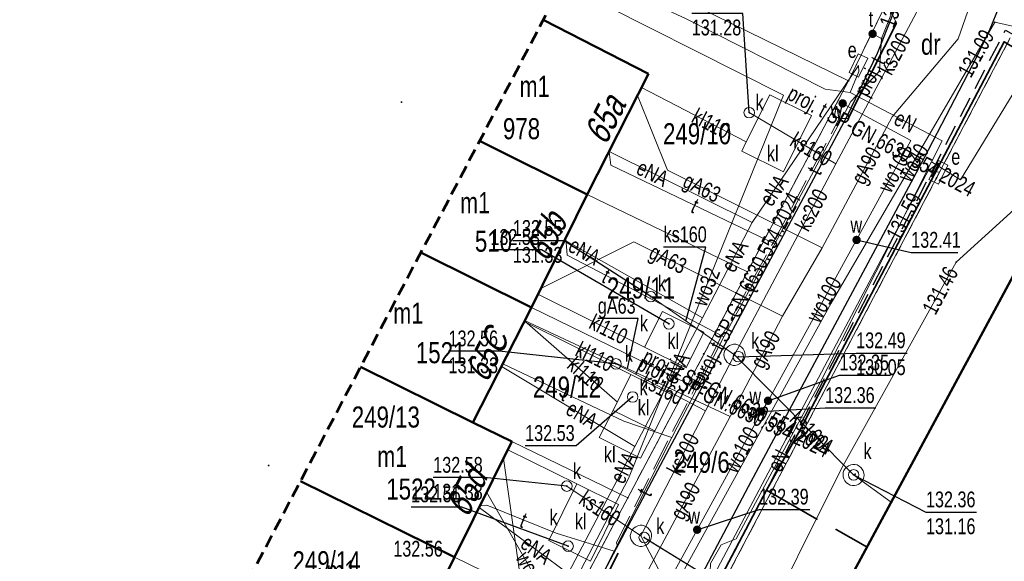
# Model space of a CAD drawing. Header units: centimetres. Extents: x 1590 to 6442358, y 1327 to 6703124.
# Tile 27 of 79: x 1880 to 1926, y 1634 to 1660. Entities that reach past the tile are written whole.
import ezdxf
from ezdxf.enums import TextEntityAlignment as Align

# ---------------------------------------------------------------- set-up
doc = ezdxf.new("R2010")
doc.units = ezdxf.units.CM
for name, pattern in [('TZ.430.7812.2024$0$1.0_0.5', [1.5, 1, -0.5]), ('TZ.430.7812.2024$0$1.5_0.5', [2, 1.5, -0.5]), ('TZ.430.7812.2024$0$2', [0.9, 0.6, -0.3]), ('TZ.430.7812.2024$0$219-500', [0]), ('TZ.430.7812.2024$0$egug-500', [1, 0.5, -0.5])]:
    doc.linetypes.add(name, pattern=pattern)
doc.layers.add('0_RAMKA', color=7, linetype='Continuous', lineweight=25)
doc.layers.add('TZ.430.7812.2024$0$!MPZP', color=134, linetype='Continuous', lineweight=18)
for name, color, linetype in [('TZ.430.7812.2024$0$203-punkt graniczny', 7, 'Continuous'), ('TZ.430.7812.2024$0$210-oznaczenie konturu użytku gruntowego', 7, 'Continuous'), ('TZ.430.7812.2024$0$211-numer działki ewidencyjnej', 7, 'Continuous'), ('TZ.430.7812.2024$0$218-kontur użytku gruntowego', 7, 'Continuous'), ('TZ.430.7812.2024$0$219-działka ewidencyjna', 7, 'Continuous'), ('TZ.430.7812.2024$0$238-Punkt adresowy budynku', 7, 'Continuous'), ('TZ.430.7812.2024$0$312-budynek ewidencyjny', 7, 'Continuous'), ('TZ.430.7812.2024$0$312-oznaczenie budynku ewidencyjnego', 7, 'Continuous'), ('TZ.430.7812.2024$0$312-oznaczenie budynku ewidencyjnego-Atr117', 7, 'Continuous'), ('TZ.430.7812.2024$0$jezdnia', 7, 'Continuous'), ('TZ.430.7812.2024$0$komora podziemna', 7, 'Continuous'), ('TZ.430.7812.2024$0$krawężnik', 7, 'Continuous'), ('TZ.430.7812.2024$0$obudowa ochronna przewodu - ob. projektowany', 7, 'Continuous'), ('TZ.430.7812.2024$0$obudowa ochronna przewodu - ob. projektowany-Atr17', 7, 'Continuous'), ('TZ.430.7812.2024$0$ogrodzenie trwałe', 7, 'Continuous'), ('TZ.430.7812.2024$0$osadnik  szambo', 7, 'Continuous'), ('TZ.430.7812.2024$0$osadnik  szambo-Atr17', 7, 'Continuous'), ('TZ.430.7812.2024$0$przewód elektroenergetyczny podziemny', 7, 'Continuous'), ('TZ.430.7812.2024$0$przewód elektroenergetyczny podziemny-Atr1', 7, 'Continuous'), ('TZ.430.7812.2024$0$przewód gazowy', 7, 'Continuous'), ('TZ.430.7812.2024$0$przewód gazowy-Atr1', 7, 'Continuous'), ('TZ.430.7812.2024$0$przewód kanalizacyjny', 7, 'Continuous'), ('TZ.430.7812.2024$0$przewód kanalizacyjny-Atr1', 7, 'Continuous'), ('TZ.430.7812.2024$0$przewód telekomunikacyjny podziemny', 7, 'Continuous'), ('TZ.430.7812.2024$0$przewód telekomunikacyjny podziemny - ob. projektowany', 7, 'Continuous'), ('TZ.430.7812.2024$0$przewód telekomunikacyjny podziemny - ob. projektowany-Atr1', 7, 'Continuous'), ('TZ.430.7812.2024$0$przewód telekomunikacyjny podziemny-Atr1', 7, 'Continuous'), ('TZ.430.7812.2024$0$przewód wodociągowy', 7, 'Continuous'), ('TZ.430.7812.2024$0$przewód wodociągowy-Atr1', 7, 'Continuous'), ('TZ.430.7812.2024$0$rzędna', 7, 'Continuous'), ('TZ.430.7812.2024$0$rzędna-Atr2', 7, 'Continuous'), ('TZ.430.7812.2024$0$rzędna-Atr3', 7, 'Continuous'), ('TZ.430.7812.2024$0$szafa elektroenergetyczna lub kontener', 7, 'Continuous'), ('TZ.430.7812.2024$0$szafa elektroenergetyczna lub kontener-Atr17', 7, 'Continuous'), ('TZ.430.7812.2024$0$telekomunikacyjne urządzenie techniczne', 7, 'Continuous'), ('TZ.430.7812.2024$0$telekomunikacyjne urządzenie techniczne-Atr17', 7, 'Continuous'), ('TZ.430.7812.2024$0$właz do komory lub kanału - okrągły', 7, 'Continuous'), ('TZ.430.7812.2024$0$właz do komory lub kanału - okrągły-Atr17', 7, 'Continuous'), ('TZ.430.7812.2024$0$Zakres', 7, 'Continuous'), ('TZ.430.7812.2024$0$zasuwa lub zawór', 7, 'Continuous'), ('TZ.430.7812.2024$0$zasuwa lub zawór-Atr17', 7, 'Continuous')]:
    doc.layers.add(name, color=color, linetype=linetype)
doc.styles.add('TZ.430.7812.2024$0$STANDARD', font='Working1250', dxfattribs={"width": 0.75})
doc.linetypes.add('TZ.430.7812.2024$0$902-500', pattern='A,3.75,0,[1,ksztalty.shx,S=0.5,R=0,X=0,Y=0],3.75', length=7.5)

# ---------------------------------------------------------------- blocks, each defined once
blk = doc.blocks.new('TZ.430.7812.2024$0$203')
at = {"linetype": 'Continuous', "lineweight": 0}
h = blk.add_hatch(color=0, dxfattribs=at)
edge = h.paths.add_edge_path()
edge.add_arc((0, 0), 0.045, 0, 360)
blk = doc.blocks.new('TZ.430.7812.2024$0$US25')
at = {"linetype": 'Continuous', "lineweight": 0}
h = blk.add_hatch(color=0, dxfattribs=at)
edge = h.paths.add_edge_path()
edge.add_arc((0, 0), 0.2, 0, 360)
blk = doc.blocks.new('TZ.430.7812.2024$0$US22')
at = {"color": 0, "linetype": 'Continuous', "lineweight": 13}
blk.add_circle((0, 0), 0.25, dxfattribs=at)
blk = doc.blocks.new('TZ.430.7812.2024$0$PW01')
at = {"linetype": 'Continuous', "lineweight": 13}
h = blk.add_hatch(color=0, dxfattribs=at)
edge = h.paths.add_edge_path()
edge.add_arc((0, 0), 0.045, 0, 360)
blk = doc.blocks.new('TZ.430.7812.2024$0$US18')
at = {"color": 0, "linetype": 'Continuous', "lineweight": 13}
for p, q in [((-0.5, -0.25), (-0.5, 0.25)), ((-0.5, 0.25), (0.5, 0.25)), ((0.5, -0.25), (0.5, 0.25)), ((-0.5, -0.25), (0.5, -0.25))]:
    blk.add_line(p, q, dxfattribs=at)
blk = doc.blocks.new('TZ.430.7812.2024')
for p in [(6442336.661, 5667582.272), (6442327.538, 5667564.93), (6442327.061, 5667564), (6442329.596, 5667561.757), (6442325.389, 5667560.989), (6442327.779, 5667559.625), (6442328.689, 5667559.137), (6442330.079, 5667558.341)]:
    blk.add_point(p)
at = {"layer": 'TZ.430.7812.2024$0$!MPZP', "color": 134, "linetype": 'TZ.430.7812.2024$0$1.0_0.5', "lineweight": 30}
blk.add_lwpolyline([(6442268.235, 5667450.925), (6442336.718, 5667582.829), (6442360.82, 5667568.949), (6442344.519, 5667538.917), (6442373.796, 5667519.265), (6442337.749, 5667470.876), (6442332.326, 5667463.974), (6442306.733, 5667438.362), (6442302.129, 5667432.529), (6442295.276, 5667414.133)], dxfattribs=at)
at = {"layer": 'TZ.430.7812.2024$0$218-kontur użytku gruntowego', "color": 82, "linetype": 'TZ.430.7812.2024$0$egug-500', "lineweight": 18, "flags": 128}
for points in [[(6442329.28, 5667580.42), (6442330.98, 5667583.92)], [(6442330.98, 5667583.92), (6442329.28, 5667580.42)], [(6442336.95, 5667582.46), (6442302.19, 5667516.38)], [(6442302.19, 5667516.38), (6442336.95, 5667582.46)], [(6442324.48, 5667571.36), (6442329.28, 5667580.42)], [(6442329.28, 5667580.42), (6442324.48, 5667571.36)], [(6442321.68, 5667566.05), (6442324.48, 5667571.36)], [(6442324.48, 5667571.36), (6442321.68, 5667566.05)], [(6442318.81, 5667560.63), (6442321.68, 5667566.05)], [(6442321.68, 5667566.05), (6442318.81, 5667560.63)], [(6442315.94, 5667555.21), (6442318.81, 5667560.63)], [(6442318.81, 5667560.63), (6442315.94, 5667555.21)]]:
    blk.add_lwpolyline(points, dxfattribs=at)
at = {"layer": 'TZ.430.7812.2024$0$219-działka ewidencyjna', "color": 7, "linetype": 'TZ.430.7812.2024$0$219-500', "lineweight": 18, "flags": 128}
for points in [[(6442316.568, 5667586.672), (6442329.28, 5667580.42)], [(6442330.98, 5667583.92), (6442329.28, 5667580.42)], [(6442336.95, 5667582.46), (6442302.19, 5667516.38)], [(6442329.28, 5667580.42), (6442324.48, 5667571.36)], [(6442311.781, 5667577.57), (6442316.89, 5667575.03)], [(6442324.48, 5667571.36), (6442316.89, 5667575.03)], [(6442314.24, 5667569.67), (6442308.994, 5667572.272)], [(6442321.68, 5667566.05), (6442324.48, 5667571.36)], [(6442321.68, 5667566.05), (6442314.24, 5667569.67)], [(6442313.31, 5667563.3), (6442306.139, 5667566.845)], [(6442318.81, 5667560.63), (6442321.68, 5667566.05)], [(6442318.81, 5667560.63), (6442313.31, 5667563.3)], [(6442303.288, 5667561.426), (6442310.6, 5667557.82)], [(6442315.94, 5667555.21), (6442318.81, 5667560.63)], [(6442315.94, 5667555.21), (6442310.6, 5667557.82)]]:
    blk.add_lwpolyline(points, dxfattribs=at)
at = {"layer": 'TZ.430.7812.2024$0$312-budynek ewidencyjny', "color": 7, "linetype": 'Continuous', "lineweight": 50, "flags": 128}
for points in [[(6442314.801, 5667583.312), (6442319.79, 5667580.76)], [(6442319.79, 5667580.76), (6442316.89, 5667575.03)], [(6442316.89, 5667575.03), (6442311.781, 5667577.57)], [(6442311.781, 5667577.57), (6442316.89, 5667575.03)], [(6442316.89, 5667575.03), (6442314.24, 5667569.67)], [(6442323.86, 5667546.6), (6442338.07, 5667572.99)], [(6442308.994, 5667572.272), (6442314.24, 5667569.67)], [(6442314.24, 5667569.67), (6442308.994, 5667572.272)], [(6442314.24, 5667569.67), (6442311.47, 5667564.21)], [(6442306.139, 5667566.845), (6442311.47, 5667564.21)], [(6442311.47, 5667564.21), (6442306.139, 5667566.845)], [(6442311.47, 5667564.21), (6442313.31, 5667563.3)], [(6442313.31, 5667563.3), (6442310.6, 5667557.82)], [(6442310.6, 5667557.82), (6442303.288, 5667561.426)], [(6442303.288, 5667561.426), (6442310.6, 5667557.82)], [(6442310.6, 5667557.82), (6442307.94, 5667552.45)]]:
    blk.add_lwpolyline(points, dxfattribs=at)
at = {"layer": 'TZ.430.7812.2024$0$jezdnia', "color": 7, "linetype": 'TZ.430.7812.2024$0$1.5_0.5', "lineweight": 18, "flags": 128}
blk.add_lwpolyline([(6442338.255, 5667602.197), (6442335.17, 5667594.03), (6442331.34, 5667583.5), (6442330.63, 5667581.71), (6442329.18, 5667578.69), (6442320.77, 5667562.98), (6442311.11, 5667544.73), (6442297.41, 5667518.88), (6442299.37, 5667517.85), (6442301.11, 5667516.94), (6442314.79, 5667542.75), (6442324.54, 5667561.17), (6442332.86, 5667576.75), (6442335.37, 5667581.56), (6442335.99, 5667582.89), (6442336.57, 5667584.3), (6442339.61, 5667592.5), (6442342.816, 5667601.161)], dxfattribs=at)
at = {"layer": 'TZ.430.7812.2024$0$komora podziemna', "color": 34, "linetype": 'Continuous', "lineweight": 18, "flags": 128}
for points in [[(6442324.36, 5667567.51), (6442324.37, 5667567.41), (6442324.36, 5667567.31), (6442324.33, 5667567.21), (6442324.27, 5667567.12), (6442324.19, 5667567.05), (6442324.11, 5667566.99), (6442324.01, 5667566.94), (6442323.91, 5667566.92), (6442323.81, 5667566.92), (6442323.71, 5667566.94), (6442323.61, 5667567), (6442323.53, 5667567.06), (6442323.47, 5667567.14), (6442323.41, 5667567.23), (6442323.38, 5667567.33), (6442323.37, 5667567.43), (6442323.38, 5667567.53), (6442323.41, 5667567.63), (6442323.48, 5667567.72), (6442323.55, 5667567.8), (6442323.63, 5667567.86), (6442323.73, 5667567.9), (6442323.83, 5667567.92), (6442323.93, 5667567.92), (6442324.03, 5667567.9), (6442324.13, 5667567.85), (6442324.21, 5667567.79), (6442324.28, 5667567.7), (6442324.33, 5667567.61)], [(6442330.01, 5667561.81), (6442330.02, 5667561.71), (6442330.01, 5667561.61), (6442329.98, 5667561.51), (6442329.91, 5667561.42), (6442329.84, 5667561.34), (6442329.76, 5667561.28), (6442329.66, 5667561.24), (6442329.56, 5667561.22), (6442329.46, 5667561.22), (6442329.36, 5667561.24), (6442329.26, 5667561.29), (6442329.18, 5667561.35), (6442329.11, 5667561.44), (6442329.06, 5667561.53), (6442329.03, 5667561.63), (6442329.02, 5667561.73), (6442329.03, 5667561.83), (6442329.06, 5667561.93), (6442329.12, 5667562.02), (6442329.2, 5667562.09), (6442329.28, 5667562.15), (6442329.38, 5667562.2), (6442329.48, 5667562.22), (6442329.58, 5667562.22), (6442329.68, 5667562.2), (6442329.78, 5667562.14), (6442329.86, 5667562.08), (6442329.92, 5667562), (6442329.98, 5667561.91)], [(6442319.93, 5667558.92), (6442319.93, 5667558.82), (6442319.92, 5667558.72), (6442319.89, 5667558.62), (6442319.83, 5667558.53), (6442319.76, 5667558.45), (6442319.68, 5667558.39), (6442319.58, 5667558.35), (6442319.48, 5667558.33), (6442319.38, 5667558.33), (6442319.28, 5667558.35), (6442319.18, 5667558.4), (6442319.1, 5667558.47), (6442319.03, 5667558.55), (6442318.97, 5667558.64), (6442318.94, 5667558.74), (6442318.93, 5667558.84), (6442318.95, 5667558.94), (6442318.98, 5667559.04), (6442319.04, 5667559.13), (6442319.11, 5667559.21), (6442319.19, 5667559.26), (6442319.29, 5667559.31), (6442319.39, 5667559.33), (6442319.49, 5667559.33), (6442319.59, 5667559.31), (6442319.69, 5667559.25), (6442319.77, 5667559.19), (6442319.84, 5667559.11), (6442319.9, 5667559.02)]]:
    blk.add_lwpolyline(points, close=True, dxfattribs=at)
at = {"layer": 'TZ.430.7812.2024$0$krawężnik', "color": 7, "linetype": 'Continuous', "lineweight": 25, "flags": 128}
for points in [[(6442338.255, 5667602.197), (6442335.17, 5667594.03), (6442331.34, 5667583.5), (6442330.63, 5667581.71), (6442329.18, 5667578.69), (6442320.77, 5667562.98), (6442311.11, 5667544.73), (6442297.41, 5667518.88)], [(6442297.41, 5667518.88), (6442299.37, 5667517.85), (6442301.11, 5667516.94), (6442314.79, 5667542.75), (6442324.54, 5667561.17), (6442332.86, 5667576.75), (6442335.37, 5667581.56), (6442335.99, 5667582.89), (6442336.57, 5667584.3), (6442339.61, 5667592.5), (6442342.816, 5667601.161)]]:
    blk.add_lwpolyline(points, dxfattribs=at)
at = {"layer": 'TZ.430.7812.2024$0$obudowa ochronna przewodu - ob. projektowany', "color": 30, "linetype": 'Continuous', "lineweight": 35, "flags": 128}
for points in [[(6442329.26, 5667578.64), (6442331.56, 5667583.15)], [(6442318.35, 5667558.01), (6442316.8, 5667554.95)]]:
    blk.add_lwpolyline(points, dxfattribs=at)
at = {"layer": 'TZ.430.7812.2024$0$ogrodzenie trwałe', "color": 7, "linetype": 'TZ.430.7812.2024$0$902-500', "lineweight": 35, "flags": 128}
for points in [[(6442319.544, 5667549.857), (6442325.389, 5667560.989), (6442327.061, 5667564), (6442327.538, 5667564.93), (6442336.661, 5667582.272), (6442361.941, 5667567.217)], [(6442325.389, 5667560.989), (6442327.779, 5667559.625)], [(6442328.689, 5667559.137), (6442330.079, 5667558.341)]]:
    blk.add_lwpolyline(points, dxfattribs=at)
at = {"layer": 'TZ.430.7812.2024$0$osadnik  szambo', "color": 34, "linetype": 'Continuous', "lineweight": 18, "flags": 128}
for points in [[(6442324.43, 5667577.52), (6442325.54, 5667579.76), (6442327.52, 5667578.78), (6442326.19, 5667576.1), (6442324.22, 5667577.08)], [(6442319.61, 5667567.78), (6442320.45, 5667569.47), (6442322.42, 5667568.5), (6442321.58, 5667566.8)], [(6442320.09, 5667563.81), (6442318.12, 5667564.78), (6442318.96, 5667566.48), (6442320.94, 5667565.5)], [(6442319.42, 5667562.52), (6442317.45, 5667563.5), (6442318.12, 5667564.78), (6442320.09, 5667563.81)], [(6442315.07, 5667558.61), (6442316.4, 5667561.29), (6442318.37, 5667560.32), (6442317.04, 5667557.63)]]:
    blk.add_lwpolyline(points, close=True, dxfattribs=at)
at = {"layer": 'TZ.430.7812.2024$0$przewód elektroenergetyczny podziemny', "color": 1, "linetype": 'Continuous', "lineweight": 18, "flags": 128}
for points in [[(6442329.36, 5667579.86), (6442328.17, 5667580.02), (6442321.54, 5667583.38), (6442316.152, 5667585.88)], [(6442324.71, 5667573.7), (6442329.09, 5667580.16), (6442329.75, 5667581.15)], [(6442329.75, 5667581.15), (6442329.77, 5667580.87), (6442329.36, 5667579.86)], [(6442333.22, 5667576.58), (6442334.58, 5667575.73), (6442337.26, 5667580.1), (6442359.75, 5667567.32), (6442351.01, 5667553.61), (6442344.11, 5667542.65), (6442341.33, 5667538.65)], [(6442329.36, 5667579.86), (6442333.72, 5667577.57), (6442333.22, 5667576.58)], [(6442317.92, 5667577.06), (6442324.71, 5667573.7)], [(6442333.54, 5667576.08), (6442333.09, 5667576.21), (6442322.35, 5667555.93), (6442311.55, 5667535.58), (6442306.76, 5667538.16)], [(6442333.22, 5667576.58), (6442327.94, 5667566.1), (6442323.95, 5667558.69), (6442323.24, 5667558.41), (6442322.73, 5667557.51), (6442322.69, 5667556.38), (6442319.77, 5667550.57), (6442324.51, 5667547.81)], [(6442322.35, 5667569.18), (6442324.71, 5667573.7)], [(6442322.35, 5667569.18), (6442315.82, 5667572.86)], [(6442319.14, 5667563.07), (6442322.35, 5667569.18)], [(6442312.82, 5667566.87), (6442312.85, 5667566.85), (6442319.14, 5667563.07)], [(6442315.98, 5667557.05), (6442319.14, 5667563.07)], [(6442315.98, 5667557.05), (6442311.77, 5667560.18)]]:
    blk.add_lwpolyline(points, dxfattribs=at)
at = {"layer": 'TZ.430.7812.2024$0$przewód gazowy', "color": 40, "linetype": 'Continuous', "lineweight": 18, "flags": 128}
for points in [[(6442341.207, 5667601.717), (6442334.47, 5667582.41), (6442331.34, 5667578.71)], [(6442319.27, 5667579.73), (6442320.7, 5667576.18), (6442328.03, 5667572.5)], [(6442331.34, 5667578.71), (6442328.03, 5667572.5)], [(6442326.14, 5667569.25), (6442319.1, 5667572.78), (6442314.68, 5667570.57)], [(6442328.03, 5667572.5), (6442326.14, 5667569.25)], [(6442326.14, 5667569.25), (6442323.67, 5667564.5)], [(6442313.92, 5667569.04), (6442323.67, 5667564.5)], [(6442323.67, 5667564.5), (6442318.54, 5667554.89)], [(6442318.54, 5667554.89), (6442313.66, 5667557.24), (6442312.91, 5667562.5)]]:
    blk.add_lwpolyline(points, dxfattribs=at)
at = {"layer": 'TZ.430.7812.2024$0$przewód gazowy-Atr1', "color": 40, "flags": 128}
blk.add_lwpolyline([(6442318.79, 5667566.77), (6442319.3, 5667569.14), (6442317.39, 5667569.14)], dxfattribs=at)
at = {"layer": 'TZ.430.7812.2024$0$przewód kanalizacyjny', "color": 34, "linetype": 'Continuous', "lineweight": 18, "flags": 128}
for points in [[(6442328.68, 5667576.48), (6442333.27, 5667585.14)], [(6442324.43, 5667577.52), (6442319.46, 5667580.11)], [(6442324.57, 5667578.91), (6442328.68, 5667576.48)], [(6442323.87, 5667567.42), (6442328.68, 5667576.48)], [(6442314.54, 5667570.29), (6442319.61, 5667567.78)], [(6442319.9, 5667570.18), (6442323.87, 5667567.42)], [(6442318.96, 5667566.48), (6442313.9, 5667569)], [(6442318.32, 5667565.18), (6442313.91, 5667569.03)], [(6442322.49, 5667564.76), (6442323.87, 5667567.42)], [(6442329.52, 5667561.72), (6442323.87, 5667567.42)], [(6442318.25, 5667566.99), (6442322.49, 5667564.76)], [(6442319.43, 5667558.83), (6442322.49, 5667564.76)], [(6442313.13, 5667562.91), (6442316.4, 5667561.29)], [(6442329.52, 5667561.72), (6442331.3, 5667560.42)], [(6442315.92, 5667561.19), (6442319.43, 5667558.83)], [(6442317.91, 5667548.56), (6442321.26, 5667555.37), (6442319.43, 5667558.83)]]:
    blk.add_lwpolyline(points, dxfattribs=at)
at = {"layer": 'TZ.430.7812.2024$0$przewód kanalizacyjny-Atr1', "color": 34, "flags": 128}
blk.add_lwpolyline([(6442321.57, 5667569.02), (6442322.51, 5667572.53), (6442320.507, 5667572.53)], dxfattribs=at)
at = {"layer": 'TZ.430.7812.2024$0$przewód telekomunikacyjny podziemny', "color": 30, "linetype": 'Continuous', "lineweight": 18, "flags": 128}
for points in [[(6442330.84, 5667582.43), (6442338.744, 5667602.232)], [(6442330.84, 5667582.43), (6442330.75, 5667580.88), (6442329.38, 5667579.44), (6442325.79, 5667572.68)], [(6442330.84, 5667582.43), (6442330.42, 5667582.65)], [(6442325.79, 5667572.68), (6442318.01, 5667576.42), (6442317.92, 5667577.05)], [(6442322.3, 5667538.1), (6442322.83, 5667539.2), (6442321.03, 5667542.41), (6442324.78, 5667553.68), (6442328.94, 5667562.02), (6442334.39, 5667571.82), (6442338.5, 5667575.57), (6442346.59, 5667571.09), (6442356.79, 5667565.49), (6442341.62, 5667538.95)], [(6442323.36, 5667568.28), (6442315.93, 5667572.14), (6442315.87, 5667572.95)], [(6442323.36, 5667568.28), (6442325.79, 5667572.68)], [(6442320.9, 5667563.49), (6442323.36, 5667568.28)], [(6442320.9, 5667563.49), (6442318.62, 5667564.27), (6442312.88, 5667566.99)], [(6442318.17, 5667558.1), (6442320.9, 5667563.49)], [(6442311.8, 5667560.26), (6442312.12, 5667560.29), (6442315.41, 5667558.95), (6442318.17, 5667558.1)], [(6442315.02, 5667551.87), (6442318.17, 5667558.1)]]:
    blk.add_lwpolyline(points, dxfattribs=at)
at = {"layer": 'TZ.430.7812.2024$0$przewód telekomunikacyjny podziemny - ob. projektowany', "color": 30, "linetype": 'TZ.430.7812.2024$0$1.5_0.5', "lineweight": 18, "flags": 128}
for points in [[(6442316.73, 5667554.81), (6442316.8, 5667554.95), (6442318.35, 5667558.01), (6442318.27, 5667558.52), (6442320.81, 5667563.54), (6442321.76, 5667565.39), (6442321.99, 5667565.83), (6442322.15, 5667566.14), (6442323.27, 5667568.33), (6442325.7, 5667572.73), (6442328.84, 5667578.64), (6442329.26, 5667578.64), (6442331.56, 5667583.15), (6442331.26, 5667583.81), (6442335.63, 5667596.49), (6442337.582, 5667602.148)], [(6442328.84, 5667578.64), (6442328.45, 5667578.85)], [(6442321.99, 5667565.83), (6442321.65, 5667565.99)], [(6442322.15, 5667566.14), (6442321.81, 5667566.31)]]:
    blk.add_lwpolyline(points, dxfattribs=at)
at = {"layer": 'TZ.430.7812.2024$0$przewód wodociągowy', "color": 5, "linetype": 'Continuous', "lineweight": 18, "flags": 128}
for points in [[(6442366.373, 5667588.251), (6442362.7, 5667578.29), (6442357.07, 5667572.06), (6442337.2, 5667582.98), (6442336.21, 5667583.2), (6442328.46, 5667569.87), (6442319.72, 5667554), (6442308.29, 5667532.55), (6442306.39, 5667529.68)], [(6442315.46, 5667555.07), (6442318.85, 5667561.55), (6442326.19, 5667579.74), (6442315.711, 5667585.043)], [(6442329.66, 5667572.87), (6442332.23, 5667577.59), (6442329, 5667579.35)], [(6442325.46, 5667565.24), (6442329.66, 5667572.87)], [(6442325.16, 5667564.73), (6442325.46, 5667565.24)], [(6442322.1, 5667559.12), (6442325.16, 5667564.73)], [(6442315.46, 5667555.07), (6442312.12, 5667560.89)], [(6442316.55, 5667549), (6442322.1, 5667559.12)]]:
    blk.add_lwpolyline(points, dxfattribs=at)
at = {"layer": 'TZ.430.7812.2024$0$rzędna-Atr2', "color": 7, "flags": 128}
for points in [[(6442324.57, 5667578.91), (6442324.27, 5667583.62), (6442321.844, 5667583.62)], [(6442319.9, 5667570.18), (6442315.79, 5667572.83), (6442313.364, 5667572.83)], [(6442329.66, 5667572.87), (6442332.25, 5667572.27), (6442334.454, 5667572.27)], [(6442320.76, 5667568.89), (6442314.72, 5667572.4), (6442312.294, 5667572.4)], [(6442318.25, 5667566.99), (6442312.71, 5667567.59), (6442310.311, 5667567.59)], [(6442324.05, 5667567.33), (6442329.64, 5667567.5), (6442332.066, 5667567.5)], [(6442325.46, 5667565.24), (6442328.85, 5667566.45), (6442331.276, 5667566.45)], [(6442319.04, 5667565.42), (6442316.37, 5667563.1), (6442313.944, 5667563.1)], [(6442325.16, 5667564.73), (6442328.17, 5667564.9), (6442330.569, 5667564.9)], [(6442329.52, 5667561.72), (6442332.95, 5667559.95), (6442335.349, 5667559.95)], [(6442315.92, 5667561.19), (6442312.01, 5667561.59), (6442309.584, 5667561.59)], [(6442315.98, 5667558.34), (6442310.94, 5667560.19), (6442308.541, 5667560.19)], [(6442322.1, 5667559.12), (6442325.04, 5667560.08), (6442327.439, 5667560.08)], [(6442319.59, 5667558.75), (6442323.9, 5667556.1), (6442326.326, 5667556.1)]]:
    blk.add_lwpolyline(points, dxfattribs=at)
at = {"layer": 'TZ.430.7812.2024$0$Zakres', "color": 6, "linetype": 'TZ.430.7812.2024$0$2', "lineweight": 53, "flags": 128}
blk.add_lwpolyline([(6442278.93, 5667514.66), (6442275.73, 5667508.31), (6442250.56, 5667460), (6442248.38, 5667452.57), (6442249.19, 5667444.88), (6442252.85, 5667438.06), (6442258.83, 5667433.14), (6442292.46, 5667415.06), (6442299.05, 5667412.89), (6442305.99, 5667413.1), (6442312.43, 5667415.66), (6442317.62, 5667420.27), (6442321.55, 5667425.24), (6442346.25, 5667449.96), (6442347.97, 5667451.91), (6442353.29, 5667458.83), (6442353.43, 5667459.03), (6442368.88, 5667479.64), (6442389.47, 5667506.98), (6442392.91, 5667514.25), (6442393.22, 5667522.28), (6442390.34, 5667529.79), (6442384.73, 5667535.55), (6442370.37, 5667545.31), (6442377.83, 5667559.12), (6442380.11, 5667566.38), (6442379.52, 5667573.96), (6442376.13, 5667580.77), (6442370.45, 5667585.83), (6442347.16, 5667599.66), (6442339.55, 5667602.29), (6442331.51, 5667601.71), (6442324.36, 5667598), (6442319.25, 5667591.77), (6442284.49, 5667525.69), (6442284.33, 5667525.38)], close=True, dxfattribs=at)
at = {"layer": 'TZ.430.7812.2024$0$203-punkt graniczny', "color": 7, "linetype": 'Continuous', "lineweight": 18}
for p in [(6442329.28, 5667580.42), (6442308.08, 5667579.41), (6442316.89, 5667575.03), (6442324.48, 5667571.36), (6442314.24, 5667569.67), (6442321.68, 5667566.05), (6442313.31, 5667563.3), (6442301.78, 5667562.17), (6442318.81, 5667560.63), (6442310.6, 5667557.82)]:
    blk.add_blockref('TZ.430.7812.2024$0$203', p, dxfattribs=at)
at = {"layer": 'TZ.430.7812.2024$0$rzędna', "color": 5, "linetype": 'Continuous', "lineweight": 18}
for p in [(6442336.21, 5667583.2), (6442329.66, 5667572.87), (6442325.46, 5667565.24), (6442325.16, 5667564.73), (6442322.1, 5667559.12)]:
    blk.add_blockref('TZ.430.7812.2024$0$PW01', p, dxfattribs=at)
at = {"layer": 'TZ.430.7812.2024$0$rzędna', "color": 30, "linetype": 'Continuous', "lineweight": 18}
for p in [(6442330.84, 5667582.43), (6442334.39, 5667571.82)]:
    blk.add_blockref('TZ.430.7812.2024$0$PW01', p, dxfattribs=at)
at = {"layer": 'TZ.430.7812.2024$0$rzędna', "color": 34, "linetype": 'Continuous', "lineweight": 18}
for p in [(6442324.57, 5667578.91), (6442319.9, 5667570.18), (6442320.76, 5667568.89), (6442324.05, 5667567.33), (6442318.25, 5667566.99), (6442319.04, 5667565.42), (6442329.52, 5667561.72), (6442315.92, 5667561.19), (6442319.59, 5667558.75), (6442315.98, 5667558.34)]:
    blk.add_blockref('TZ.430.7812.2024$0$PW01', p, dxfattribs=at)
at = {"layer": 'TZ.430.7812.2024$0$rzędna', "color": 1, "linetype": 'Continuous', "lineweight": 18}
blk.add_blockref('TZ.430.7812.2024$0$PW01', (6442333.09, 5667576.21), dxfattribs=at)
at = {"layer": 'TZ.430.7812.2024$0$szafa elektroenergetyczna lub kontener', "color": 1, "linetype": 'Continuous', "lineweight": 18}
for p, rotation in [((6442329.75, 5667581.15), 64.23), ((6442333.54, 5667576.08), 63.43)]:
    blk.add_blockref('TZ.430.7812.2024$0$US18', p, dxfattribs=dict(at, rotation=rotation))
at = {"layer": 'TZ.430.7812.2024$0$telekomunikacyjne urządzenie techniczne', "color": 30, "linetype": 'Continuous', "lineweight": 18}
blk.add_blockref('TZ.430.7812.2024$0$US25', (6442330.42, 5667582.65), dxfattribs=at)
at = {"layer": 'TZ.430.7812.2024$0$właz do komory lub kanału - okrągły', "color": 7, "linetype": 'Continuous', "lineweight": 18}
for p in [(6442324.57, 5667578.91), (6442319.9, 5667570.18), (6442320.76, 5667568.89), (6442324.05, 5667567.33), (6442318.25, 5667566.99), (6442319.04, 5667565.42), (6442329.52, 5667561.72), (6442315.92, 5667561.19), (6442319.59, 5667558.75), (6442315.98, 5667558.34)]:
    blk.add_blockref('TZ.430.7812.2024$0$US22', p, dxfattribs=at)
at = {"layer": 'TZ.430.7812.2024$0$zasuwa lub zawór', "color": 5, "linetype": 'Continuous', "lineweight": 18}
for p in [(6442329, 5667579.35), (6442329.66, 5667572.87), (6442325.46, 5667565.24), (6442325.16, 5667564.73), (6442322.1, 5667559.12)]:
    blk.add_blockref('TZ.430.7812.2024$0$US25', p, dxfattribs=at)
at = {"layer": 'TZ.430.7812.2024$0$210-oznaczenie konturu użytku gruntowego', "color": 82, "linetype": 'Continuous', "lineweight": 18, "style": 'TZ.430.7812.2024$0$STANDARD', "width": 0.79}
blk.add_text('dr', height=1, dxfattribs=at).set_placement((6442332.71, 5667581.66))
at = {"layer": 'TZ.430.7812.2024$0$211-numer działki ewidencyjnej', "color": 7, "linetype": 'Continuous', "lineweight": 18, "style": 'TZ.430.7812.2024$0$STANDARD', "width": 0.79}
for s, p in [('249/10', (6442320.48, 5667577.41)), ('249/11', (6442317.82, 5667570.09)), ('249/12', (6442314.31, 5667565.39)), ('249/13', (6442305.722, 5667563.967)), ('249/6', (6442321, 5667561.82)), ('249/14', (6442302.91, 5667557.1))]:
    blk.add_text(s, height=1, dxfattribs=at).set_placement(p)
at = {"layer": 'TZ.430.7812.2024$0$238-Punkt adresowy budynku', "color": 7, "linetype": 'Continuous', "lineweight": 25, "style": 'TZ.430.7812.2024$0$STANDARD', "oblique": 15, "width": 0.79}
for s, rotation, p in [('65a', 63.151, (6442318.26, 5667578.3)), ('65b', 63.69, (6442315.49, 5667572.76)), ('65C', 63.1, (6442312.67, 5667567.12)), ('65d', 63.684, (6442311.71, 5667560.63))]:
    blk.add_text(s, height=1.25, rotation=rotation, dxfattribs=at).set_placement(p, align=Align.CENTER)
at = {"layer": 'TZ.430.7812.2024$0$312-oznaczenie budynku ewidencyjnego', "color": 7, "linetype": 'Continuous', "lineweight": 18, "style": 'TZ.430.7812.2024$0$STANDARD', "width": 0.79}
blk.add_text('978', height=1, dxfattribs=at).set_placement((6442312.89, 5667577.65))
for s, p in [('510', (6442311.56, 5667573.31)), ('1521', (6442308.76, 5667568.02)), ('1522', (6442307.36, 5667561.55))]:
    blk.add_text(s, height=1, dxfattribs=at).set_placement(p, align=Align.TOP_LEFT)
at = {"layer": 'TZ.430.7812.2024$0$312-oznaczenie budynku ewidencyjnego-Atr117', "color": 7, "style": 'TZ.430.7812.2024$0$STANDARD', "width": 0.765}
blk.add_text('m1', height=1, dxfattribs=at).set_placement((6442313.68, 5667579.66))
for p in [(6442310.86, 5667575.14), (6442307.69, 5667569.9), (6442306.93, 5667563.1), (6442304.52, 5667557.66)]:
    blk.add_text('m1', height=1, dxfattribs=at).set_placement(p, align=Align.TOP_LEFT)
at = {"layer": 'TZ.430.7812.2024$0$obudowa ochronna przewodu - ob. projektowany-Atr17', "color": 7, "style": 'TZ.430.7812.2024$0$STANDARD', "width": 0.765}
blk.add_text('proj. t', height=0.75, rotation=62.979, dxfattribs=at).set_placement((6442329.84, 5667579.78), align=Align.MIDDLE_LEFT)
at = {"layer": 'TZ.430.7812.2024$0$osadnik  szambo-Atr17', "color": 34, "style": 'TZ.430.7812.2024$0$STANDARD', "width": 0.765}
for p in [(6442325.41, 5667576.6), (6442320.69, 5667567.7), (6442319.28, 5667564.54), (6442317.68, 5667562.31), (6442316.3, 5667559.14)]:
    blk.add_text('kl', height=0.75, dxfattribs=at).set_placement(p)
at = {"layer": 'TZ.430.7812.2024$0$przewód elektroenergetyczny podziemny-Atr1', "color": 1, "style": 'TZ.430.7812.2024$0$STANDARD', "width": 0.765}
for s, rotation, p in [('eN', 332.29, (6442331.54, 5667578.72)), ('eNA', 333.669, (6442319.32, 5667576.37)), ('eNA', 55.86, (6442325.32, 5667574.61)), ('eNA', 330.6, (6442316.11, 5667572.7)), ('eNA', 62.429, (6442323.53, 5667571.44)), ('eNA', 62.283, (6442320.75, 5667566.13)), ('eNA', 328.996, (6442316, 5667564.96)), ('eNA', 62.299, (6442318.27, 5667561.41)), ('eNA', 323.37, (6442313.88, 5667558.62))]:
    blk.add_text(s, height=0.75, rotation=rotation, dxfattribs=at).set_placement(p, align=Align.MIDDLE_LEFT)
blk.add_text('eN', height=0.75, rotation=61.699, dxfattribs=at).set_placement((6442325.95, 5667562.4), align=Align.MIDDLE_CENTER)
at = {"layer": 'TZ.430.7812.2024$0$przewód gazowy-Atr1', "color": 40, "style": 'TZ.430.7812.2024$0$STANDARD', "width": 0.765}
for s, rotation, p in [('gA90', 61.941, (6442329.69, 5667575.61)), ('gA63', 333.34, (6442321.53, 5667575.76)), ('gA63', 333.369, (6442319.92, 5667572.37)), ('gA90', 62.525, (6442324.91, 5667566.88)), ('gA90', 61.905, (6442321.11, 5667559.7))]:
    blk.add_text(s, height=0.75, rotation=rotation, dxfattribs=at).set_placement(p, align=Align.MIDDLE_LEFT)
blk.add_text('gA63', height=0.75, dxfattribs=at).set_placement((6442317.39, 5667569.147), align=Align.BOTTOM_LEFT)
at = {"layer": 'TZ.430.7812.2024$0$przewód kanalizacyjny-Atr1', "color": 34, "style": 'TZ.430.7812.2024$0$STANDARD', "width": 0.765}
for s, rotation, p in [('ks200', 62.075, (6442330.98, 5667580.81)), ('kl110', 332.431, (6442321.95, 5667578.82)), ('ks160', 329.406, (6442326.63, 5667577.7)), ('ks200', 62.04, (6442327.04, 5667573.39)), ('kl110', 333.661, (6442317.08, 5667569.04)), ('kl110', 333.525, (6442316.43, 5667567.74)), ('kl110', 318.879, (6442316.12, 5667567.11)), ('ks160', 332.259, (6442319.56, 5667566.3)), ('ks160', 314.747, (6442326.7, 5667564.57)), ('ks200', 62.705, (6442320.96, 5667561.8)), ('ks160', 326.08, (6442316.64, 5667560.7))]:
    blk.add_text(s, height=0.75, rotation=rotation, dxfattribs=at).set_placement(p, align=Align.MIDDLE_LEFT)
blk.add_text('ks160', height=0.75, dxfattribs=at).set_placement((6442320.507, 5667572.538), align=Align.BOTTOM_LEFT)
at = {"layer": 'TZ.430.7812.2024$0$przewód telekomunikacyjny podziemny - ob. projektowany-Atr1', "color": 30, "style": 'TZ.430.7812.2024$0$STANDARD', "width": 0.765}
for rotation, p in [(331.699, (6442326.48, 5667579.91)), (62.914, (6442322.2, 5667566.23)), (333.435, (6442319.6, 5667567.41)), (334.799, (6442319.36, 5667567.07))]:
    blk.add_text('proj. t SP-GN.6630.554.2024', height=0.75, rotation=rotation, dxfattribs=at).set_placement(p, align=Align.MIDDLE_LEFT)
at = {"layer": 'TZ.430.7812.2024$0$przewód telekomunikacyjny podziemny-Atr1', "color": 30, "style": 'TZ.430.7812.2024$0$STANDARD', "width": 0.765}
for rotation, p in [(62.029, (6442327.59, 5667576.06)), (334.325, (6442321.9, 5667574.55)), (332.55, (6442317.69, 5667571.23)), (61.089, (6442324.58, 5667570.48)), (334.645, (6442315.75, 5667565.63)), (62.816, (6442322.13, 5667565.89)), (63.138, (6442319.54, 5667560.8)), (337.839, (6442313.77, 5667559.62))]:
    blk.add_text('t', height=0.75, rotation=rotation, dxfattribs=at).set_placement(p, align=Align.MIDDLE_LEFT)
at = {"layer": 'TZ.430.7812.2024$0$przewód wodociągowy-Atr1', "color": 5, "style": 'TZ.430.7812.2024$0$STANDARD', "width": 0.765}
for s, rotation, p in [('wo100', 61.432, (6442330.95, 5667575.23)), ('wo100', 61.169, (6442327.56, 5667569.06)), ('wo100', 61.389, (6442323.63, 5667561.93)), ('wo32', 299.86, (6442313.79, 5667557.98))]:
    blk.add_text(s, height=0.75, rotation=rotation, dxfattribs=at).set_placement(p, align=Align.MIDDLE_LEFT)
for s, rotation, p in [('wo40', 59.827, (6442332.34, 5667576.54)), ('wo32', 68.025, (6442322.52, 5667570.65))]:
    blk.add_text(s, height=0.75, rotation=rotation, dxfattribs=at).set_placement(p, align=Align.MIDDLE_CENTER)
at = {"layer": 'TZ.430.7812.2024$0$rzędna-Atr2', "color": 30, "style": 'TZ.430.7812.2024$0$STANDARD', "width": 0.765}
for s, rotation, p in [('131.43', 69.269, (6442331.07, 5667583.02)), ('131.46', 61.972, (6442333.07, 5667569.44))]:
    blk.add_text(s, height=0.75, rotation=rotation, dxfattribs=at).set_placement(p, align=Align.MIDDLE_LEFT)
at = {"layer": 'TZ.430.7812.2024$0$rzędna-Atr2', "color": 5, "style": 'TZ.430.7812.2024$0$STANDARD', "width": 0.765}
blk.add_text('131.09', height=0.75, rotation=60.859, dxfattribs=at).set_placement((6442334.75, 5667580.7), align=Align.MIDDLE_LEFT)
at = {"layer": 'TZ.430.7812.2024$0$rzędna-Atr2', "color": 1, "style": 'TZ.430.7812.2024$0$STANDARD', "width": 0.765}
blk.add_text('131.59', height=0.75, rotation=62.095, dxfattribs=at).set_placement((6442331.36, 5667572.95), align=Align.MIDDLE_LEFT)
at = {"layer": 'TZ.430.7812.2024$0$rzędna-Atr2', "color": 34, "style": 'TZ.430.7812.2024$0$STANDARD', "width": 0.765}
for s, p in [('132.55', (6442313.364, 5667572.838)), ('132.53', (6442312.294, 5667572.408)), ('132.56', (6442310.311, 5667567.598)), ('132.49', (6442329.64, 5667567.508)), ('132.53', (6442313.944, 5667563.107)), ('132.58', (6442309.584, 5667561.598)), ('132.56', (6442308.541, 5667560.198)), ('132.36', (6442332.95, 5667559.958)), ('132.56', (6442307.691, 5667557.618))]:
    blk.add_text(s, height=0.75, dxfattribs=at).set_placement(p, align=Align.BOTTOM_LEFT)
at = {"layer": 'TZ.430.7812.2024$0$rzędna-Atr2', "color": 5, "style": 'TZ.430.7812.2024$0$STANDARD', "width": 0.765}
for s, p in [('132.41', (6442332.25, 5667572.277)), ('132.35', (6442328.85, 5667566.458)), ('132.36', (6442328.17, 5667564.908)), ('132.39', (6442325.04, 5667560.088))]:
    blk.add_text(s, height=0.75, dxfattribs=at).set_placement(p, align=Align.BOTTOM_LEFT)
at = {"layer": 'TZ.430.7812.2024$0$rzędna-Atr3', "color": 34, "style": 'TZ.430.7812.2024$0$STANDARD', "width": 0.765}
for s, p in [('131.28', (6442321.844, 5667582.353)), ('131.33', (6442313.364, 5667571.562)), ('131.33', (6442310.311, 5667566.322)), ('130.05', (6442329.64, 5667566.232)), ('131.38', (6442309.584, 5667560.322)), ('131.16', (6442332.95, 5667558.683))]:
    blk.add_text(s, height=0.75, dxfattribs=at).set_placement(p, align=Align.BOTTOM_LEFT)
at = {"layer": 'TZ.430.7812.2024$0$szafa elektroenergetyczna lub kontener-Atr17', "color": 1, "style": 'TZ.430.7812.2024$0$STANDARD', "width": 0.765}
for p in [(6442329.24, 5667581.51), (6442334.15, 5667576.44)]:
    blk.add_text('e', height=0.75, dxfattribs=at).set_placement(p)
at = {"layer": 'TZ.430.7812.2024$0$telekomunikacyjne urządzenie techniczne-Atr17', "color": 30, "style": 'TZ.430.7812.2024$0$STANDARD', "width": 0.765}
blk.add_text('t', height=0.75, dxfattribs=at).set_placement((6442330.23, 5667582.99))
at = {"layer": 'TZ.430.7812.2024$0$właz do komory lub kanału - okrągły-Atr17', "color": 7, "style": 'TZ.430.7812.2024$0$STANDARD', "width": 0.765}
for p in [(6442324.87, 5667579.02), (6442320.24, 5667570.43), (6442319.38, 5667568.54), (6442324.66, 5667567.71), (6442318.67, 5667567.09), (6442319.37, 5667565.5), (6442329.99, 5667562.47), (6442316.21, 5667561.53), (6442315.1, 5667559.33), (6442320.16, 5667558.92)]:
    blk.add_text('k', height=0.75, dxfattribs=at).set_placement(p)
at = {"layer": 'TZ.430.7812.2024$0$zasuwa lub zawór-Atr17', "color": 5, "style": 'TZ.430.7812.2024$0$STANDARD', "width": 0.765}
for p in [(6442328.43, 5667578.65), (6442329.37, 5667573.21), (6442324.58, 5667565.09), (6442324.44, 5667564.34), (6442321.68, 5667559.4)]:
    blk.add_text('w', height=0.75, dxfattribs=at).set_placement(p)

msp = doc.modelspace()

# ---------------------------------------------------------------- block references
at = {"layer": '0_RAMKA', "transparency": 33554559}
msp.add_blockref('TZ.430.7812.2024', (-6440410.33, -5665923.18), dxfattribs=at)

doc.saveas('drawing.dxf')
